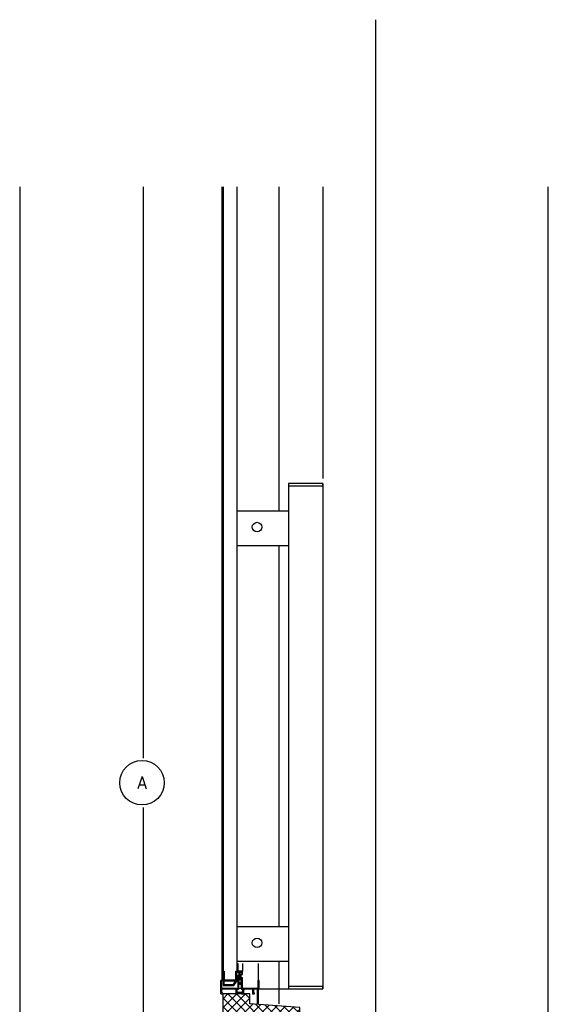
# Model space of a CAD drawing. Extents: x -152209 to 159908, y 32091 to 111955.
# Tile 51 of 59: x 128577 to 129647, y 60756 to 62748. Entities that reach past the tile are written whole.
import ezdxf
from ezdxf.enums import TextEntityAlignment as Align

# ---------------------------------------------------------------- set-up
doc = ezdxf.new("R2010")
doc.units = 0
doc.header["$LTSCALE"] = 1000
doc.header["$MEASUREMENT"] = 0
doc.linetypes.add('XDETV20$0$CENTER', pattern=[2, 1.25, -0.25, 0.25, -0.25])
doc.layers.get('0').update_dxf_attribs({"linetype": 'CONTINUOUS'})
for name, color, linetype in [('BIB', 7, 'CONTINUOUS'), ('XDETV20$0$ALGEM-ARC', 15, 'CONTINUOUS'), ('XDETV20$0$ALUM-DRS', 4, 'CONTINUOUS'), ('XDETV20$0$BETON-AZ', 3, 'CONTINUOUS'), ('XDETV20$0$BIB', 7, 'CONTINUOUS'), ('XDETV20$0$HOUT-ARC', 15, 'CONTINUOUS'), ('XDETV20$0$HOUT-DRS', 4, 'CONTINUOUS'), ('XDETV20$0$STAAL-AZ', 3, 'CONTINUOUS'), ('XDETV20$0$STAAL-DRS', 4, 'CONTINUOUS'), ('XDETV20$0$STEEN-AZ', 3, 'CONTINUOUS'), ('XDETV20$0$STRAMIEN', 1, 'XDETV20$0$CENTER'), ('XDETV20$0$STRAMIENCIRCEL', 2, 'CONTINUOUS'), ('XDETV20$0$STRAMIENNR', 4, 'CONTINUOUS')]:
    doc.layers.add(name, color=color, linetype=linetype)
doc.styles.add('XDETV20$0$STANDARD', font='simplex')

# ---------------------------------------------------------------- blocks, each defined once
blk = doc.blocks.new('*X305')
at = {"color": 0}
for p, q in [((2482.2, 5841), (2528.1, 5886.9)), ((2482.2, 5858.6), (2510.5, 5886.9)), ((2482.2, 5876.3), (2492.8, 5886.9)), ((2541.6, 5819.9), (2482.2, 5879.3)), ((2482.2, 5823.3), (2537.2, 5878.3)), ((2559.3, 5819.9), (2492.3, 5886.9)), ((2577, 5819.9), (2510, 5886.9)), ((2537.2, 5877.4), (2527.7, 5886.9)), ((2524, 5819.9), (2482.2, 5861.7)), ((2496.5, 5819.9), (2543.1, 5866.5)), ((2514.2, 5819.9), (2559.5, 5865.2)), ((2531.8, 5819.9), (2575.9, 5864)), ((2594.7, 5819.9), (2548.5, 5866)), ((2549.5, 5819.9), (2592.4, 5862.7)), ((2567.2, 5819.9), (2608.8, 5861.5)), ((2609.2, 5823), (2567.6, 5864.6)), ((2584.9, 5819.9), (2625.3, 5860.3)), ((2630, 5819.9), (2586.8, 5863.2)), ((2638.2, 5829.4), (2605.9, 5861.7)), ((2638.2, 5847.1), (2625, 5860.3)), ((2506.3, 5819.9), (2482.2, 5844)), ((2612.4, 5829.7), (2638.2, 5855.5)), ((2488.6, 5819.9), (2482.2, 5826.3)), ((2602.6, 5819.9), (2609.2, 5826.5)), ((2624, 5823.7), (2638.2, 5837.9)), ((2637.9, 5819.9), (2638.2, 5820.2))]:
    blk.add_line(p, q, dxfattribs=at)
blk = doc.blocks.new('XDETV20$0$STRMNNR')
at = {"layer": 'XDETV20$0$STRAMIENCIRCEL'}
blk.add_circle((0, 0), 4.5, dxfattribs=at)
at = {"layer": 'XDETV20$0$STRAMIENNR', "style": 'XDETV20$0$STANDARD'}
blk.add_attdef('NR', text='', height=2.5, dxfattribs=at).set_placement((0, 0), align=Align.MIDDLE_CENTER)
blk = doc.blocks.new('XDETV20')
at = {"layer": 'XDETV20$0$ALGEM-ARC'}
for p, q in [((363.90719, 1700), (363.90719, 1110)), ((820, -2594.73656), (820, 1700))]:
    blk.add_line(p, q, dxfattribs=at)
at = {"layer": 'XDETV20$0$ALUM-DRS'}
for p, q in [((159, 1700), (159, 128.73656)), ((161.75, 1700), (161.75, 128.73656)), ((189.25, 1700), (189.25, 128.73656)), ((159, 128.73656), (159, 94)), ((161.75, 128.73656), (161.75, 113)), ((189.25, 128.73656), (189.25, 113)), ((191.25, 128.73656), (191.25, 113)), ((200.75, 128.73656), (200.75, 113)), ((233, 128.73656), (233, 94)), ((161.75, 113), (163.75, 113)), ((161.75, 113), (161.75, 84)), ((163.75, 113), (163.75, 95)), ((187.25, 113), (189.5, 113)), ((187.25, 95), (187.25, 113)), ((189.5, 93), (189.5, 113)), ((191.5, 113), (191.5, 109.5)), ((201, 113), (191.5, 113)), ((192.5, 109.5), (191.5, 109.5)), ((191.5, 104.5), (191.5, 81)), ((192.5, 104.5), (191.5, 104.5)), ((192.5, 110.5), (193.5, 110.5)), ((192.5, 110.5), (192.5, 109.5)), ((192.5, 104.5), (192.5, 103.5)), ((192.5, 103.5), (193.5, 103.5)), ((194.5, 102.5), (193, 102.5)), ((193, 102.5), (193, 96)), ((193.5, 110.5), (193.5, 103.5)), ((194.5, 111.5), (194.5, 107.04996)), ((199, 111.5), (194.5, 111.5)), ((194.5, 107.04996), (196.5, 107.04996)), ((194.5, 106.04996), (194.5, 102.5)), ((194.5, 106.04996), (196.5, 106.04996)), ((198.20891, 111.5), (196.5, 109.79109)), ((196.5, 97.86603), (196.5, 109.79109)), ((199.7, 107), (198, 107)), ((198, 99), (198, 107)), ((199, 109.39294), (199, 111.5)), ((199, 109.39294), (201, 109.39294)), ((199.7, 106), (199.7, 107)), ((199.7, 106), (201, 106)), ((199.7, 100), (201, 100)), ((199.7, 99), (199.7, 100)), ((201, 106), (201, 113)), ((201, 113), (201, 113)), ((201, 79), (201, 100)), ((159, 94), (157, 94)), ((157, 67), (157, 94)), ((159, 79), (159, 94)), ((161.75, 84), (183.75, 84)), ((187.25, 95), (163.75, 95)), ((163.75, 86), (163.75, 93)), ((186.90611, 93), (163.75, 93)), ((163.75, 86), (182.62833, 86)), ((182.62833, 86), (186.90611, 93)), ((183.75, 84), (189.5, 93)), ((193, 81), (191.5, 81)), ((197, 96), (193, 96)), ((193, 95), (193, 90)), ((199, 95), (193, 95)), ((199, 90), (193, 90)), ((193, 89), (193, 81)), ((197, 89), (193, 89)), ((195.5, 96.86603), (196.5, 97.86603)), ((197, 96), (195.5, 96.86603)), ((197, 89), (195.5, 88.13397)), ((195.5, 86), (195.5, 88.13397)), ((199, 86), (195.5, 86)), ((197, 97.5), (197, 96)), ((199, 97.5), (197, 97.5)), ((197, 87.5), (197, 89)), ((199, 87.5), (197, 87.5)), ((199.7, 99), (198, 99)), ((199, 87.5), (199, 97.5)), ((199, 79), (199, 86)), ((235, 94), (233, 94)), ((233, 79), (233, 94)), ((235, 77), (235, 94)), ((157, 67), (161, 67)), ((159, 79), (199, 79)), ((159, 77), (186.4961, 77)), ((159, 69), (159, 77)), ((159, 69), (161, 69)), ((161, 67), (161, 69)), ((188, 67), (188.4922, 74.87524)), ((193, 67), (188, 67)), ((193, 76), (190.37868, 78.12132)), ((190.37868, 68.87868), (190.37868, 78.12132)), ((193, 71), (190.37868, 68.87868)), ((193, 79), (193, 76)), ((193, 71), (193, 67)), ((199, 69.68362), (193, 69.68362)), ((199, 79), (199, 76)), ((199, 76), (201.62132, 78.12132)), ((199, 71), (201.62132, 68.87868)), ((199, 71), (199, 67)), ((199, 67), (204, 67)), ((201, 79), (233, 79)), ((201.62132, 68.87868), (201.62132, 78.12132)), ((204, 67), (203.5078, 74.87524)), ((205.5039, 77), (221.5, 77)), ((221.5, 77), (221.5, 67)), ((221.5, 67), (225.5, 67)), ((223.5, 77), (223.5, 69)), ((223.5, 77), (231, 77)), ((223.5, 69), (225.5, 69)), ((225.5, 67), (225.5, 69)), ((231, 77), (231, 47)), ((233, 77), (235, 77)), ((233, 77), (233, 47)), ((233, 47), (231, 47))]:
    blk.add_line(p, q, dxfattribs=at)
for centre, start, end in [((186.4961, 75), 356.42366563, 90), ((205.5039, 75), 90, 183.57633437)]:
    blk.add_arc(centre, 2, start, end, dxfattribs=at)
at = {"layer": 'XDETV20$0$BETON-AZ'}
blk.add_line((-250, 1700), (-250, 0), dxfattribs=at)
at = {"layer": 'XDETV20$0$HOUT-DRS'}
for p, q in [((275, 1044.0156), (275, 1700)), ((275, 202.72039), (275, 974.0156)), ((275, 47), (275, 132.72039))]:
    blk.add_line(p, q, dxfattribs=at)
blk.add_lwpolyline([(288.00362, 0), (288.00362, 9.84613), (298.80304, 9.84613), (305.34812, 0), (317, 0), (317, 39.40219), (216, 47), (216, 67), (161, 67), (161, 0)], close=True, dxfattribs=at)
at = {"layer": 'XDETV20$0$STAAL-AZ'}
for p, q in [((293.90719, 1100), (293.90719, 77)), ((363.90719, 1100), (363.90719, 77)), ((235, 77), (363.90719, 77))]:
    blk.add_line(p, q, dxfattribs=at)
at = {"layer": 'XDETV20$0$STAAL-DRS'}
for p, q in [((293.90719, 1044.0156), (189.25, 1044.0156)), ((293.90719, 974.0156), (189.25, 974.0156)), ((293.90719, 202.72039), (189.25, 202.72039)), ((293.90719, 132.72039), (189.25, 132.72039))]:
    blk.add_line(p, q, dxfattribs=at)
for points in [[(293.90719, 1095), (363.90719, 1095), (363.90719, 1100), (293.90719, 1100)], [(293.90719, 77), (363.90719, 77), (363.90719, 82), (293.90719, 82)]]:
    blk.add_lwpolyline(points, close=True, dxfattribs=at)
for centre in [(230.47958, 1011.68555), (230.47958, 170.39033)]:
    blk.add_circle(centre, 9.69905, dxfattribs=at)
at = {"layer": 'XDETV20$0$STEEN-AZ'}
blk.add_line((470, 2038.43587), (470, -38.45975), dxfattribs=at)
at = {"layer": 'XDETV20$0$STRAMIEN'}
for p, q in [((0, 1700), (0, 544.13472)), ((0, 444.56525), (0, -1622.74928))]:
    blk.add_line(p, q, dxfattribs=at)
at = {"layer": 'XDETV20$0$BIB', "xscale": 10, "yscale": 10, "zscale": 10}
blk.add_blockref('XDETV20$0$STRMNNR', (-2.37355, 494.34999), dxfattribs=at).add_auto_attribs({'NR': 'A'})
at = {"layer": 'XDETV20$0$HOUT-ARC'}
blk.add_blockref('*X305', (-2321.19602, -5819.89345), dxfattribs=at)

msp = doc.modelspace()

# ---------------------------------------------------------------- block references
at = {"layer": 'BIB'}
msp.add_blockref('XDETV20', (128827.3, 60709.6), dxfattribs=at)

doc.saveas('drawing.dxf')
